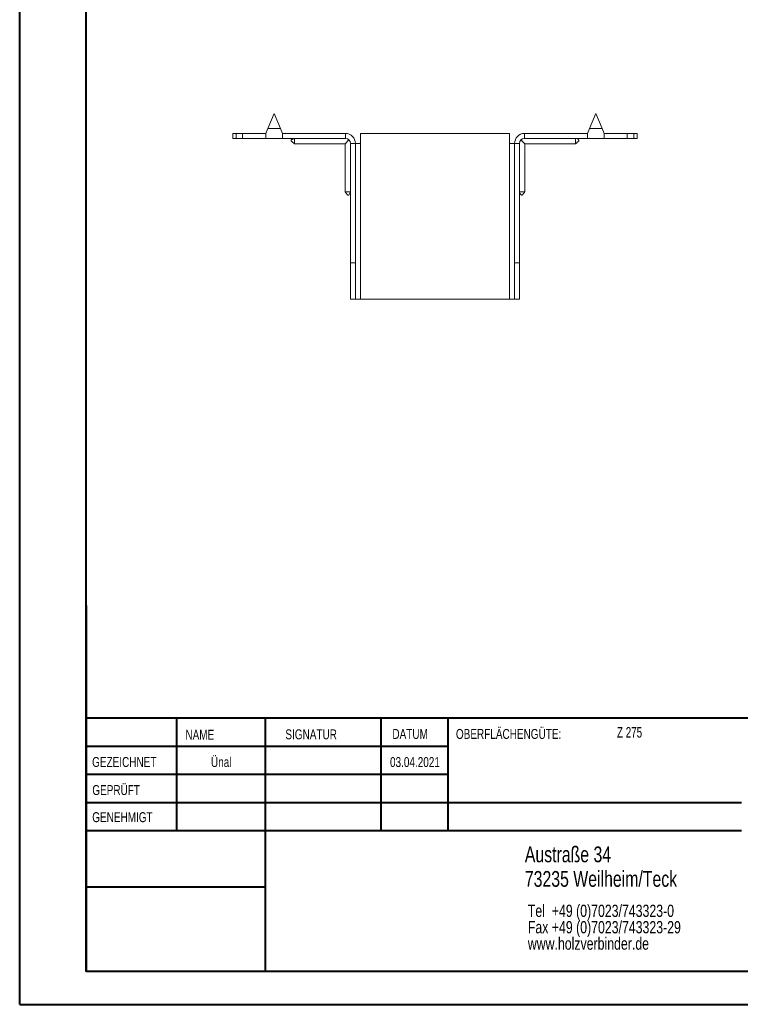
# Model space of a CAD drawing. Header units: millimetres. Extents: x 0 to 210, y 0 to 297.
# Tile 1 of 6: x 0 to 109, y 0 to 149. Entities that reach past the tile are written whole.
import ezdxf

# ---------------------------------------------------------------- set-up
doc = ezdxf.new("R2010")
doc.units = ezdxf.units.MM
doc.styles.add('SLDTEXTSTYLE0', font='TXT', dxfattribs={"width": 0.75})
doc.styles.add('SLDTEXTSTYLE2', font='TXT', dxfattribs={"width": 0.7})

# ---------------------------------------------------------------- blocks, each defined once
blk = doc.blocks.new('SW_NOTE_0')
at = {"color": 0, "linetype": 'Continuous', "lineweight": 0, "char_height": 1.8521, "attachment_point": 1, "style": 'SLDTEXTSTYLE0'}
for s, insert in [('Tel  +49 (0)7023/743323-0', (0, 2.39)), ('Fax +49 (0)7023/743323-29', (0, -0.08)), ('www.holzverbinder.de', (0, -2.55))]:
    blk.add_mtext(s, dxfattribs=dict(at, insert=insert))

msp = doc.modelspace()

# ---------------------------------------------------------------- linework, layer by layer
at = {"color": 7, "linetype": 'Continuous', "lineweight": 40}
for p, q in [((0.08, 0.21), (0.08, 297.21)), ((10.08, 5.21), (10.08, 292.21)), ((10.11, 60.37), (10.11, 5.12)), ((205.08, 43.37), (10.11, 43.37)), ((23.71, 43.37), (23.71, 26.37)), ((37.1, 43.37), (37.1, 5.12)), ((54.51, 43.37), (54.51, 26.37)), ((64.71, 26.37), (64.71, 43.37)), ((64.71, 39.1), (10.11, 39.1)), ((64.71, 34.87), (10.11, 34.87)), ((108.91, 30.62), (10.11, 30.62)), ((108.91, 26.37), (10.11, 26.37)), ((37.1, 17.87), (10.11, 17.87)), ((10.11, 13.71), (10.08, 13.71)), ((10.11, 9.46), (10.08, 9.46)), ((10.08, 5.21), (205.08, 5.21)), ((0.08, 0.21), (210.08, 0.21))]:
    msp.add_line(p, q, dxfattribs=at)
at = {"color": 7, "linetype": 'Continuous', "lineweight": 15}
for p, q in [((38.45, 134.56), (37.51, 132.31)), ((39.39, 132.31), (38.45, 134.56)), ((86.95, 134.56), (86.01, 132.31)), ((87.89, 132.31), (86.95, 134.56)), ((37.51, 132.31), (37.2, 131.56)), ((37.51, 132.31), (39.39, 132.31)), ((39.7, 131.56), (39.39, 132.31)), ((86.01, 132.31), (85.7, 131.56)), ((86.01, 132.31), (87.89, 132.31)), ((88.2, 131.56), (87.89, 132.31)), ((32.2, 131.56), (32.2, 130.81)), ((32.2, 131.56), (32.7, 131.56)), ((32.7, 130.81), (32.2, 130.81)), ((32.7, 131.56), (32.7, 130.81)), ((32.7, 131.56), (33.7, 131.56)), ((33.7, 130.81), (32.7, 130.81)), ((33.7, 130.81), (33.7, 131.56)), ((37.2, 131.56), (33.7, 131.56)), ((37.2, 130.81), (33.7, 130.81)), ((37.2, 131.56), (37.2, 130.81)), ((37.2, 130.81), (39.7, 130.81)), ((39.7, 130.81), (39.7, 131.56)), ((49.2, 131.56), (39.7, 131.56)), ((49.2, 130.81), (39.7, 130.81)), ((49.2, 130.81), (49.2, 131.56)), ((51.45, 130.06), (51.45, 131.56)), ((73.95, 131.56), (51.45, 131.56)), ((73.95, 131.56), (73.95, 130.06)), ((76.2, 130.81), (76.2, 131.56)), ((76.2, 131.56), (85.7, 131.56)), ((76.2, 130.81), (85.7, 130.81)), ((85.7, 131.56), (85.7, 130.81)), ((85.7, 130.81), (88.2, 130.81)), ((88.2, 130.81), (88.2, 131.56)), ((88.2, 131.56), (91.7, 131.56)), ((88.2, 130.81), (91.7, 130.81)), ((91.7, 130.81), (91.7, 131.56)), ((91.7, 131.56), (92.7, 131.56)), ((92.7, 130.81), (91.7, 130.81)), ((92.7, 130.81), (92.7, 131.56)), ((92.7, 131.56), (93.2, 131.56)), ((93.2, 130.81), (92.7, 130.81)), ((93.2, 130.81), (93.2, 131.56)), ((41.5, 130.01), (49.15, 130.01)), ((49.15, 130.01), (49.73, 130.59)), ((49.15, 130.01), (49.15, 122.74)), ((49.95, 130.06), (50.7, 130.06)), ((49.95, 112.06), (49.95, 130.06)), ((50.7, 112.06), (50.7, 130.06)), ((50.7, 130.06), (51.45, 130.06)), ((51.45, 106.56), (51.45, 130.06)), ((73.95, 130.06), (73.95, 106.56)), ((73.95, 130.06), (74.7, 130.06)), ((75.45, 130.06), (74.7, 130.06)), ((74.7, 112.06), (74.7, 130.06)), ((75.45, 112.06), (75.45, 130.06)), ((75.67, 130.59), (76.25, 130.01)), ((76.25, 130.01), (83.9, 130.01)), ((76.25, 122.74), (76.25, 130.01)), ((50.7, 112.06), (49.95, 112.06)), ((49.95, 106.56), (49.95, 112.06)), ((50.7, 106.56), (50.7, 112.06)), ((74.7, 112.06), (75.45, 112.06)), ((74.7, 106.56), (74.7, 112.06)), ((75.45, 106.56), (75.45, 112.06)), ((49.95, 106.56), (50.7, 106.56)), ((50.7, 106.56), (51.45, 106.56)), ((73.95, 106.56), (51.45, 106.56)), ((73.95, 106.56), (74.7, 106.56)), ((74.7, 106.56), (75.45, 106.56))]:
    msp.add_line(p, q, dxfattribs=at)
at = {"color": 7, "linetype": 'Continuous', "lineweight": 0}
for p, q in [((64.71, 39.12), (10.11, 39.12)), ((23.71, 5.21), (23.71, 5.12)), ((54.51, 5.21), (54.51, 5.12))]:
    msp.add_line(p, q, dxfattribs=at)
at = {"color": 7, "linetype": 'Continuous', "lineweight": 15}
for centre, radius, start, end in [((49.2, 130.06), 1.5, 0, 90), ((49.2, 130.06), 0.75, 0, 90), ((76.2, 130.06), 1.5, 90, 180), ((76.2, 130.06), 0.75, 90, 180)]:
    msp.add_arc(centre, radius, start, end, dxfattribs=at)
for points, knots in [([(41.5, 130.81), (41.38, 130.77), (41.22, 130.71), (41.05, 130.6), (41.01, 130.54), (41, 130.51), (41, 130.47), (41.02, 130.42), (41.08, 130.35), (41.26, 130.22), (41.4, 130.09), (41.51, 130)], [0, 0, 0, 0, 0.285501, 0.392615, 0.433608, 0.452355, 0.47104, 0.511905, 0.562272, 0.6953, 1, 1, 1, 1]), ([(41.5, 130.81), (41.5, 130.73), (41.5, 130.54), (41.5, 130.27), (41.5, 130.08), (41.5, 130), (41.5, 130.02), (41.5, 130.02)], [0, 0, 0, 0, 0.176999, 0.437532, 0.698072, 0.958616, 1, 1, 1, 1]), ([(83.89, 130), (83.98, 130.08), (84.11, 130.19), (84.29, 130.32), (84.38, 130.4), (84.4, 130.47), (84.4, 130.51), (84.39, 130.54), (84.37, 130.58), (84.22, 130.71), (84.05, 130.76), (83.9, 130.81)], [0, 0, 0, 0, 0.256731, 0.386951, 0.489173, 0.528771, 0.547318, 0.566205, 0.608673, 0.662214, 1, 1, 1, 1]), ([(83.9, 130.81), (83.9, 130.73), (83.9, 130.54), (83.9, 130.27), (83.9, 130.08), (83.9, 130), (83.9, 130.02), (83.9, 130.02)], [0, 0, 0, 0, 0.176999, 0.437532, 0.698072, 0.958616, 1, 1, 1, 1]), ([(49.14, 122.75), (49.22, 122.67), (49.33, 122.54), (49.46, 122.36), (49.54, 122.27), (49.61, 122.24), (49.65, 122.24), (49.68, 122.25), (49.73, 122.28), (49.85, 122.43), (49.9, 122.6), (49.95, 122.74)], [0, 0, 0, 0, 0.256731, 0.386951, 0.489173, 0.528771, 0.547318, 0.566205, 0.608673, 0.662214, 1, 1, 1, 1]), ([(49.16, 122.74), (49.16, 122.74), (49.18, 122.74), (49.34, 122.74), (49.56, 122.74), (49.77, 122.74), (49.89, 122.74), (49.95, 122.74)], [0, 0, 0, 0, 0.217783, 0.478083, 0.738383, 0.867316, 1, 1, 1, 1]), ([(75.45, 122.74), (75.49, 122.62), (75.55, 122.46), (75.66, 122.29), (75.72, 122.25), (75.75, 122.24), (75.79, 122.24), (75.84, 122.26), (75.92, 122.32), (76.05, 122.5), (76.17, 122.65), (76.26, 122.75)], [0, 0, 0, 0, 0.285501, 0.392615, 0.433608, 0.452355, 0.47104, 0.511905, 0.562272, 0.6953, 1, 1, 1, 1]), ([(76.24, 122.74), (76.24, 122.74), (76.23, 122.74), (76.06, 122.74), (75.84, 122.74), (75.63, 122.74), (75.51, 122.74), (75.45, 122.74)], [0, 0, 0, 0, 0.217783, 0.478083, 0.738383, 0.867316, 1, 1, 1, 1])]:
    msp.add_open_spline(points, degree=3, knots=knots, dxfattribs=at)

# ---------------------------------------------------------------- block references
at = {"color": 7, "linetype": 'Continuous', "lineweight": 0}
msp.add_blockref('SW_NOTE_0', (76.7, 12.85), dxfattribs=at)

# ---------------------------------------------------------------- texts
for s, insert, char_height, attachment_point, style in [('NAME', (25.07, 41.62), 1.5, 1, 'SLDTEXTSTYLE0'), ('SIGNATUR', (40.14, 41.68), 1.5, 1, 'SLDTEXTSTYLE0'), ('DATUM', (56.28, 41.74), 1.5, 1, 'SLDTEXTSTYLE0'), ('OBERFLÄCHENGÜTE:', (65.86, 41.74), 1.5, 1, 'SLDTEXTSTYLE0'), ('Z 275', (90.14, 42.03), 1.587, 1, 'SLDTEXTSTYLE2'), ('GEZEICHNET', (11, 37.51), 1.5, 1, 'SLDTEXTSTYLE0'), ('Ünal', (30.47, 37.5), 1.499, 2, 'SLDTEXTSTYLE0'), ('03.04.2021', (59.68, 37.5), 1.499, 2, 'SLDTEXTSTYLE0'), ('GEPRÜFT', (11.03, 33.28), 1.5, 1, 'SLDTEXTSTYLE0'), ('GENEHMIGT', (11.02, 29.19), 1.5, 1, 'SLDTEXTSTYLE0'), ('Austraße 34', (76.25, 24.02), 2.3813, 1, 'SLDTEXTSTYLE0'), ('73235 Weilheim/Teck', (76.25, 20.32), 2.3813, 1, 'SLDTEXTSTYLE0')]:
    msp.add_mtext(s, dxfattribs=dict(at, insert=insert, char_height=char_height, attachment_point=attachment_point, style=style))

doc.saveas('drawing.dxf')
